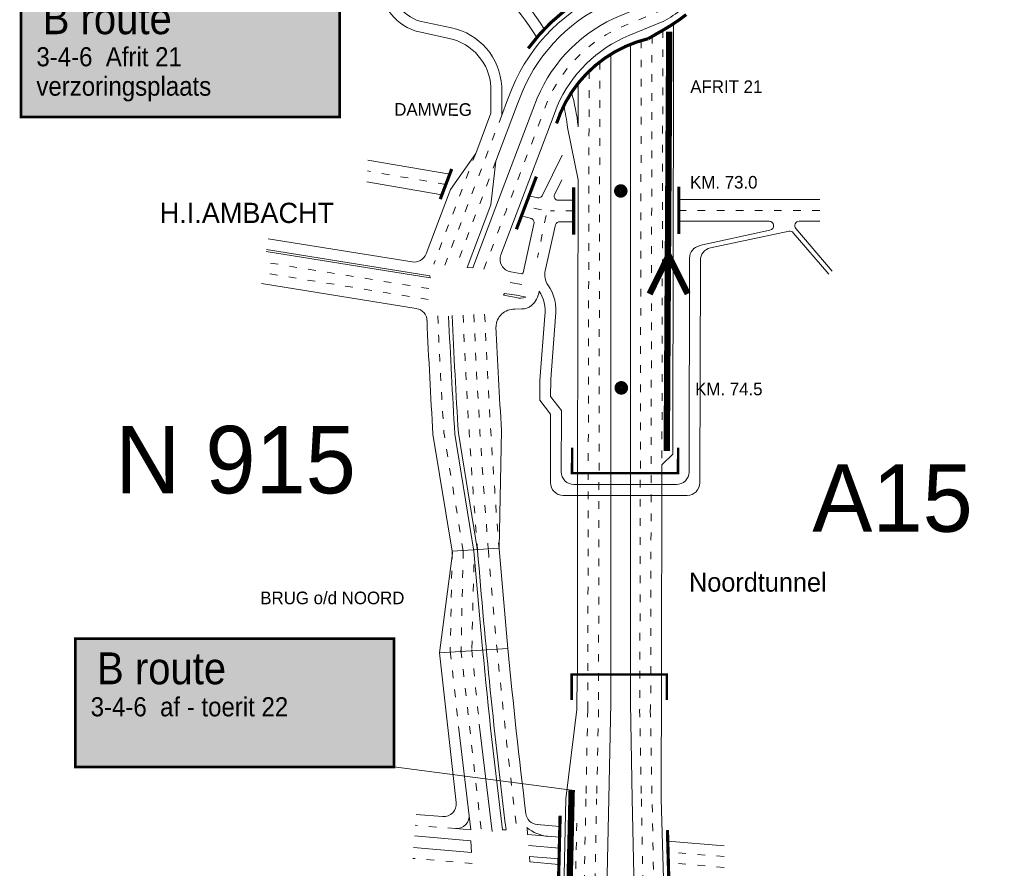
# Model space of a CAD drawing. Header units: metres. Extents: x 534 to 2089, y -2348 to -1299.
# Tile 6 of 7: x 1905 to 2060, y -1612 to -1479. Entities that reach past the tile are written whole.
import ezdxf

# ---------------------------------------------------------------- set-up
doc = ezdxf.new("R2010")
doc.units = ezdxf.units.M
doc.linetypes.add('ACAD_ISO03W100', pattern=[30, 12, -18])
doc.layers.get('0').update_dxf_attribs({"lineweight": 0})
for name, color, linetype, lineweight in [('deelstrepen', 8, 'ACAD_ISO03W100', 0), ('HEKTO', 7, 'Continuous', 0), ('Kunstwerk', 7, 'Continuous', 0), ('RW-MARK', 7, 'Continuous', 0), ('Spoorweg solid', 7, 'Continuous', 0), ('strooien 1A', 140, 'Continuous', 0), ('Text', 7, 'Continuous', 0)]:
    doc.layers.add(name, color=color, linetype=linetype, lineweight=lineweight)
doc.styles.add('TXT', font='technic_.ttf', dxfattribs={"width": 0.9, "height": 1.35})

msp = doc.modelspace()

# ---------------------------------------------------------------- hatches: boundary and pattern name
at = {"ltscale": 0.2}
h = msp.add_hatch(color=51, dxfattribs=at)
h.dxf.hatch_style = 1
h.paths.add_polyline_path([(1905.34, -1473.75), (1955.41, -1473.75), (1955.41, -1493.89), (1905.34, -1493.89)])
h = msp.add_hatch(color=51, dxfattribs=at)
h.dxf.hatch_style = 1
h.paths.add_polyline_path([(1913.87, -1575.84), (1963.94, -1575.84), (1963.94, -1595.98), (1913.87, -1595.98)])

# ---------------------------------------------------------------- linework, layer by layer
msp.add_lwpolyline([(1963.94, -1595.98), (1991.86, -1599.6)], dxfattribs=at)
at = {"layer": 'deelstrepen', "linetype": 'ACAD_ISO03W100', "ltscale": 0.1}
for p, q in [((2004.48, -1481.17), (2004.26, -1586.96)), ((2002.79, -1481.9), (2002.56, -1586.96)), ((1996.29, -1485.24), (1996.07, -1586.96)), ((1994.6, -1486.7), (1994.38, -1586.96)), ((1980.87, -1493.63), (1971.94, -1517.17)), ((1976.78, -1499.61), (1970.19, -1517)), ((1972.08, -1504.51), (1959.76, -1502.37)), ((1987.09, -1508.5), (1984.56, -1507.89)), ((1987.83, -1509.35), (1986.49, -1515.99)), ((1992.16, -1508.66), (1988.51, -1508.66)), ((2030.84, -1508.57), (2008.67, -1508.57)), ((1969.43, -1520.86), (1943.64, -1516.7)), ((1969.33, -1522.56), (1943.4, -1518.38)), ((1974.81, -1562.06), (1971.8, -1543.63)), ((1973.08, -1562.16), (1972.78, -1577.84)), ((1974.81, -1562.06), (1974.48, -1577.78)), ((1976.5, -1564.2), (1976.17, -1577.55)), ((1974.47, -1577.65), (1977.65, -1606)), ((1972.78, -1577.84), (1974.1, -1589.62)), ((1994.39, -1586.96), (1994.09, -1600.97)), ((1996.08, -1586.96), (1995.78, -1600.97)), ((2002.53, -1586.96), (2002.81, -1600.97)), ((2004.21, -1586.96), (2004.49, -1600.97)), ((1994.09, -1600.97), (1992.59, -1675.05)), ((1994.28, -1673.88), (1995.78, -1600.97)), ((2002.81, -1600.97), (2003.98, -1667.21)), ((2005.68, -1666.05), (2004.49, -1600.97)), ((1973.59, -1605.66), (1967.27, -1605.13)), ((1992.65, -1604.79), (1991.2, -1676)), ((2015.79, -1610.06), (2007, -1609.32)), ((1976.25, -1611.12), (1966.91, -1610.34)), ((2015.79, -1611.76), (2007.04, -1611.03))]:
    msp.add_line(p, q, dxfattribs=at)
at = {"layer": 'deelstrepen', "linetype": 'ACAD_ISO03W100', "ltscale": 0.1, "flags": 128}
msp.add_lwpolyline([(1978.07, -1517.78), (1981.55, -1508.62), (1987.35, -1493.33), (1988.01, -1491.57, -0.19745), (2000.2, -1479.53), (2005.56, -1477.34, 0.059027), (2010.6, -1473.55, 0.094518), (2016.29, -1465.39), (2026.59, -1442.36)], format="xyb", dxfattribs=at)
at = {"layer": 'deelstrepen', "linetype": 'ACAD_ISO03W100', "ltscale": 0.1}
msp.add_lwpolyline([(2006.18, -1480.28), (2006.03, -1549.83)], dxfattribs=at)
at = {"layer": 'deelstrepen', "linetype": 'ACAD_ISO03W100', "ltscale": 0.1, "flags": 128}
msp.add_lwpolyline([(1979.96, -1500.83), (1973.69, -1517.35)], dxfattribs=at)
at = {"layer": 'deelstrepen', "linetype": 'ACAD_ISO03W100', "ltscale": 0.1}
for centre, radius, start, end in [((2984.12, -1481.41), 1010.27, 182.47294, 184.57043), ((2984.12, -1481.41), 1008.57, 182.47294, 184.57043), ((2984.12, -1481.41), 1006.87, 182.47294, 184.57529), ((2981.85, -1481.47), 1011.97, 182.47294, 183.52168), ((2984.12, -1481.41), 1008.57, 184.57529, 187.07766), ((2984.12, -1481.41), 1012.52, 185.44824, 186.11473)]:
    msp.add_arc(centre, radius, start, end, dxfattribs=at)
at = {"layer": 'HEKTO', "const_width": 1.02, "flags": 128}
for points in [[(1999.57, -1504.97, 1), (1999.57, -1506.07, 1)], [(1999.65, -1535.89, 1), (1999.65, -1537, 1)]]:
    msp.add_lwpolyline(points, format="xyb", close=True, dxfattribs=at)
at = {"layer": 'Kunstwerk', "color": 9}
for p, q in [((1992.77, -1549.83), (1992.77, -1581.45)), ((1997.99, -1549.83), (1997.99, -1581.45)), ((2001.09, -1549.83), (2001.09, -1581.45)), ((2006.03, -1549.83), (2005.96, -1581.45))]:
    msp.add_line(p, q, dxfattribs=at)
at = {"layer": 'Kunstwerk'}
for p, q in [((1980.45, -1561.64), (1973.08, -1562.07)), ((1981.83, -1577.4), (1980.45, -1561.73)), ((1973.12, -1562.38), (1971.09, -1578.03)), ((1981.83, -1577.4), (1971.09, -1578.03))]:
    msp.add_line(p, q, dxfattribs=at)
at = {"layer": 'Kunstwerk', "const_width": 0.5}
for points in [[(1985.03, -1483.13, -0.139045), (1997.62, -1473.24), (2002.51, -1471.24, 0.053125), (2005.88, -1468.66, 0.087072), (2009.86, -1463.11, 0.087072)], [(1989.48, -1494.92), (1990.12, -1493.21, -0.237155), (2003.88, -1481.6), (2006.37, -1480.17, 0.035906), (2009.85, -1477.82, 0.035906)]]:
    msp.add_lwpolyline(points, format="xyb", dxfattribs=at)
at = {"layer": 'Kunstwerk'}
for points, const_width in [([(1971.21, -1506.81), (1973.01, -1502.07)], 0.5), ([(1983.17, -1511.54), (1986.31, -1503.26)], 0.5), ([(1992.17, -1504.97), (1992.16, -1512.36)], 0.5), ([(2008.69, -1504.87), (2008.68, -1512.26)], 0.5), ([(2008.58, -1545.83), (2008.57, -1549.83), (1991.92, -1549.83), (1991.93, -1545.83)], 0.4), ([(2006.8, -1585.45), (2006.81, -1581.45), (1991.85, -1581.45), (1991.84, -1585.45)], 0.4), ([(1990.04, -1603.62), (1989.73, -1616.38)], 0.5), ([(2006.9, -1605.9), (2007.23, -1617.84)], 0.5)]:
    msp.add_lwpolyline(points, dxfattribs=dict(at, const_width=const_width))
at = {"layer": 'RW-MARK'}
for p, q in [((1968.01, -1478.85), (1972.96, -1479.9)), ((1967.23, -1480.36), (1972.61, -1481.56)), ((2001.09, -1482.49), (2001.09, -1549.83)), ((1997.99, -1484.06), (1997.99, -1549.83)), ((1992.9, -1488.57), (1992.9, -1495.43)), ((1991.2, -1495.53), (1992.87, -1503.76)), ((1976.78, -1499.61), (1972.81, -1505.3)), ((1990.34, -1499.9), (1987.31, -1506.05)), ((1972.69, -1502.9), (1959.86, -1500.67)), ((1979.96, -1500.83), (1979.17, -1507.72)), ((1971.47, -1506.13), (1959.67, -1504.07)), ((1990.33, -1503.76), (1989.17, -1506.11)), ((1992.87, -1503.76), (1992.77, -1549.83)), ((1986.5, -1506.61), (1985.18, -1506.26)), ((1992.17, -1506.97), (1989.52, -1506.97)), ((2030.84, -1506.87), (2008.67, -1506.87)), ((1985.52, -1509.86), (1983.97, -1509.44)), ((1985.98, -1510.49), (1984.22, -1518.39)), ((1989.27, -1511.07), (1987.69, -1518.04)), ((1992.16, -1510.36), (1989.79, -1510.36)), ((2022.88, -1510.26), (2008.67, -1510.26)), ((2022.88, -1510.26), (2008.68, -1510.26)), ((2030.84, -1510.26), (2027.59, -1510.26)), ((2007.8, -1512.26), (2007.73, -1546.86)), ((2023.01, -1511.67), (2011.94, -1514.11)), ((2026, -1511.83), (2013.65, -1514.47)), ((2026.67, -1512.07), (2032.23, -1518.57)), ((2027.05, -1511.43), (2032.77, -1518.11)), ((1969.61, -1519.17), (1943.88, -1515.02)), ((1969.55, -1518.83), (1943.93, -1514.7)), ((2010.37, -1516.06), (2010.3, -1549.65)), ((2012.07, -1516.42), (2011.99, -1551.35)), ((1969.61, -1519.17), (1969.55, -1518.83)), ((1975.45, -1517.52), (1976.32, -1517.61)), ((1984.05, -1518.51), (1982.29, -1518.23)), ((1984.22, -1518.39), (1984.05, -1518.51)), ((1967.45, -1523.97), (1943.15, -1520.06)), ((1984.05, -1520.23), (1982.17, -1519.92)), ((1981.14, -1521.91), (1981.31, -1521.6)), ((1983.14, -1522.23), (1981.14, -1521.91)), ((1983.18, -1521.9), (1981.31, -1521.6)), ((1982.9, -1524.08), (1984.03, -1524.03)), ((1986.86, -1535.27), (1987.64, -1525.15)), ((1988.57, -1535.07), (1989.33, -1525.28)), ((1986.86, -1535.42), (1986.85, -1538.38)), ((1988.56, -1535.22), (1988.55, -1537.8)), ((1986.85, -1538.38), (1988.54, -1540.56)), ((1988.55, -1537.8), (1990.24, -1539.98)), ((1990.22, -1549.62), (1990.24, -1539.98)), ((1988.52, -1551.32), (1988.54, -1540.56)), ((1977.07, -1562), (1974.06, -1543.57)), ((1980.84, -1543.16), (1980.45, -1561.64)), ((1973.12, -1562.38), (1970.07, -1543.73)), ((1976.51, -1562.08), (1973.51, -1543.7)), ((2007.73, -1546.86), (2006.04, -1548.54)), ((2006.03, -1549.83), (2006.04, -1548.54)), ((2008.3, -1551.63), (1992.22, -1551.63)), ((2009.99, -1553.33), (1990.52, -1553.33)), ((1976.51, -1562.08), (1977.86, -1577.45)), ((1980.45, -1561.64), (1980.45, -1561.65)), ((1971.09, -1578.03), (1973.73, -1601.57)), ((1992.7, -1581.45), (1992.69, -1586.96)), ((1997.99, -1581.45), (1997.99, -1585.97)), ((2001.09, -1581.45), (2001.09, -1585.97)), ((2005.96, -1581.45), (2005.92, -1600.97)), ((1997.69, -1600.97), (1997.99, -1585.97)), ((2001.09, -1585.97), (2001.37, -1600.97)), ((1990.96, -1600.97), (1992.69, -1586.96)), ((1974.1, -1589.62), (1976.03, -1605.86)), ((1977.35, -1589.27), (1979.36, -1606.14)), ((1990.96, -1600.97), (1989.37, -1664.63)), ((1971.58, -1603.78), (1967.41, -1603.43)), ((1984.93, -1606.61), (1984.84, -1605.5)), ((1990, -1605.33), (1986.46, -1605.03)), ((1976.03, -1607.57), (1967.16, -1606.82)), ((1976.03, -1605.86), (1973.59, -1605.66)), ((1981.54, -1605.83), (1980.98, -1605.87)), ((1989.96, -1607.03), (1984.93, -1606.61)), ((1976.03, -1607.57), (1976.14, -1609.41)), ((1989.92, -1608.73), (1985.08, -1608.33)), ((2015.79, -1608.36), (2006.95, -1607.61)), ((1976.14, -1609.41), (1967.03, -1608.65)), ((1989.87, -1610.43), (1985.23, -1610.04)), ((1985.23, -1610.04), (1985.3, -1610.9)), ((1989.85, -1611.29), (1985.3, -1610.9))]:
    msp.add_line(p, q, dxfattribs=at)
at = {"layer": 'RW-MARK', "linetype": 'ACAD_ISO03W100', "ltscale": 0.5}
msp.add_line((2030.84, -1506.87), (2008.69, -1506.87), dxfattribs=at)
at = {"layer": 'RW-MARK'}
for points in [[(1980.74, -1515.54), (1983.14, -1509.22), (1988.94, -1493.93), (1989.59, -1492.21, -0.197042), (2000.85, -1481.11), (2006.31, -1478.87, 0.060153), (2011.78, -1474.77, 0.094605), (2017.84, -1466.08), (2027.37, -1444.77, -0.397053), (2029.91, -1443.72), (2059.82, -1455.03)], [(1980.87, -1489.12), (1980.87, -1493.63), (1981.79, -1491.22), (1982.49, -1489.36, -0.198579), (1997.95, -1474.03), (2002.9, -1472, 0.054023), (2006.47, -1469.27, 0.094106), (2010.86, -1462.96), (2013.57, -1456.9, 0.431585), (2012.45, -1454.22), (2011.38, -1453.81)], [(1979.96, -1500.83), (1983.37, -1491.82), (1984.07, -1489.99, -0.198295), (1998.59, -1475.6), (2003.66, -1473.52, 0.055659), (2007.65, -1470.49, 0.094246), (2012.41, -1463.65), (2015.94, -1455.77)], [(1976.32, -1517.61), (1979.96, -1508.02), (1985.76, -1492.72), (1986.44, -1490.94, -0.197815), (1999.56, -1477.96), (2004.8, -1475.81, 0.057786), (2009.42, -1472.33, 0.094421), (2014.74, -1464.69)], [(1944.18, -1513.02), (1966.79, -1516.66, 0.356036), (1968.98, -1515.4), (1972.81, -1505.3)]]:
    msp.add_lwpolyline(points, format="xyb", dxfattribs=at)
for points in [[(2007.8, -1512.26), (2007.85, -1491.69), (2007.85, -1479.26)], [(1976.78, -1499.61), (1979.17, -1493.31), (1979.17, -1489.22)], [(1975.45, -1517.52), (1979.17, -1507.72)]]:
    msp.add_lwpolyline(points, dxfattribs=at)
for centre, radius, start, end in [((1955.33, -1499.97), 37.84, 31.6448, 58.3016), ((1955.33, -1499.97), 36.15, 30.8528, 58.3016), ((1970.08, -1472.35), 6.83, 181.0898, 252.3583), ((1970.03, -1472.37), 8.47, 180.9452, 250.731), ((1970.89, -1489.68), 10, 3.2304, 78.0392), ((1970.89, -1489.68), 8.3, 3.2304, 78.0392), ((1955.33, -1499.97), 37.84, 7.0515, 15.2392), ((1955.33, -1499.97), 36.15, 7.0515, 12.5107), ((1986.62, -1505.91), 0.706, 260.121, 348.7447), ((1989.76, -1506.37), 0.644, 156.0622, 248.1684), ((1985.28, -1510.52), 0.706, 2.2027, 80.121), ((1989.98, -1511.04), 0.706, 105.9461, 182.2052), ((2022.88, -1510.97), 0.706, 280.452, 90), ((2027.59, -1510.97), 0.706, 90, 220.5686), ((2026.13, -1512.53), 0.706, 40.5686, 100.452), ((1990.45, -1518.67), 2.83, 167.2136, 214.7799), ((1982.29, -1524.33), 7.1, 352.3059, 34.7799), ((1981.76, -1532.65), 10.84, 74.5924, 82.4444), ((1983.37, -1520.89), 3.39, 309.5171, 353.9768), ((1982.27, -1524.34), 5.43, 351.4373, 34.7318), ((1983.84, -1520.38), 1.98, 249.0617, 293.7386), ((1984.17, -1522.06), 1.98, 266.1227, 313.1968), ((1967.13, -1525.95), 2, 2.5083, 80.8423), ((2984.12, -1481.41), 1011.97, 182.47294, 183.52168), ((1982.81, -1526.92), 2.84, 88.1472, 178.7306), ((2980.13, -1481.57), 1011.97, 182.50835, 183.52168), ((2983.56, -1481.54), 1011.97, 182.47294, 183.52168), ((2984.12, -1481.41), 1005.18, 182.59145, 183.52168), ((1988.86, -1535.43), 2, 175.6208, 179.8728), ((1990.56, -1535.22), 2, 175.5305, 179.8728), ((1992.22, -1549.63), 2, 179.8728, 270), ((2008.3, -1549.63), 2, 270, 359.8729), ((1990.52, -1551.33), 2, 179.8728, 270), ((2009.99, -1551.33), 2, 270, 359.8729), ((2984.12, -1481.41), 1010.26, 184.57529, 187.07389), ((2984.12, -1481.41), 1014.22, 185.44471, 185.46012), ((2984.12, -1481.41), 1010.83, 185.45179, 187.07263), ((2984.12, -1481.41), 1006.87, 185.47046, 186.95181), ((1971.74, -1601.79), 2, 265.2069, 6.3948), ((1973.76, -1603.66), 2, 265.2069, 6.7816), ((1986.63, -1603.04), 2, 186.9518, 265.2069), ((1988.69, -1600.9), 6, 229.9836, 265.2069)]:
    msp.add_arc(centre, radius, start, end, dxfattribs=at)
at = {"layer": 'RW-MARK', "ltscale": 0.5}
msp.add_arc((1982.61, -1516.25), 2, 159.2326, 260.8423, dxfattribs=at)
at = {"layer": 'Spoorweg solid'}
for p, q in [((1996.15, -1672.6), (1997.69, -1600.97)), ((2001.37, -1600.97), (2002.69, -1668.1)), ((2005.92, -1600.97), (2006.38, -1617.87))]:
    msp.add_line(p, q, dxfattribs=at)
for centre, start in [((2012.37, -1516.07), 102.4686), ((2014.07, -1516.43), 102.062)]:
    msp.add_arc(centre, 2, start, 179.8729, dxfattribs=at)
at = {"layer": 'strooien 1A', "ltscale": 0.2, "const_width": 0.4}
for points in [[(1905.34, -1473.75), (1955.41, -1473.75), (1955.41, -1493.89), (1905.34, -1493.89)], [(1913.87, -1575.84), (1963.94, -1575.84), (1963.94, -1595.98), (1913.87, -1595.98)]]:
    msp.add_lwpolyline(points, close=True, dxfattribs=at)
at = {"layer": 'strooien 1A', "ltscale": 0.2, "const_width": 1}
for points in [[(2006.79, -1546.37), (2007.19, -1480.51)], [(1991.86, -1599.6), (1990.42, -1662.71), (1989.08, -1666.96), (1983.59, -1668.43), (1978.85, -1668.31), (1978.85, -1672.18), (1985.32, -1671.86), (1989.39, -1673.45), (1990.17, -1676.71)]]:
    msp.add_lwpolyline(points, dxfattribs=at)
at = {"layer": 'strooien 1A', "const_width": 1}
msp.add_lwpolyline([(2010.09, -1521.68), (2007.08, -1515.69), (2004.09, -1521.7)], dxfattribs=at)

# ---------------------------------------------------------------- texts
at = {"ltscale": 0.2, "attachment_point": 1, "style": 'TXT'}
for s, width, insert, char_height in [('{\\fArial|b0|i0|c0|p34;B route}', 53.0971, (1908.77, -1475.9), 5), ('{\\fArial|b0|i0|c0|p34;3-4-6  Afrit 21}', 40.7641, (1907.77, -1482.94), 3), ('{\\fArial|b0|i0|c0|p34;verzoringsplaats}', 49.0504, (1907.77, -1487.56), 3), ('{\\fArial|b0|i0|c0|p34;B route}', 53.0971, (1917.3, -1577.99), 5), ('{\\fArial|b0|i0|c0|p34;3-4-6  af - toerit 22}', 40.7641, (1916.3, -1585.03), 3)]:
    msp.add_mtext_dynamic_manual_height_columns(s, width=width, gutter_width=6.75, heights=[0], dxfattribs=dict(at, insert=insert, char_height=char_height))
at = {"layer": 'HEKTO'}
msp.add_text('KM. 73.0', height=1.978, dxfattribs=at).set_placement((2010.46, -1505.14))
at = {"layer": 'Text'}
for s, height, p in [('AFRIT 21', 1.978, (2010.49, -1490.13)), ('H.I.AMBACHT', 3.1791, (1927.14, -1510.55)), ('N 915', 10.597, (1920.14, -1553.01)), ('A15', 10.597, (2029.65, -1559.04)), ('Noordtunnel', 2.9672, (2010.29, -1568.45)), ('BRUG o/d NOORD', 1.9781, (1942.94, -1570.42))]:
    msp.add_text(s, height=height, dxfattribs=at).set_placement(p)
msp.add_text('DAMWEG', height=1.978, rotation=359.8138, dxfattribs=at).set_placement((1963.98, -1493.69))
at = {"layer": 'Text', "linetype": 'Continuous'}
msp.add_text('KM. 74.5', height=1.978, dxfattribs=at).set_placement((2011.25, -1537.61))

doc.saveas('drawing.dxf')
